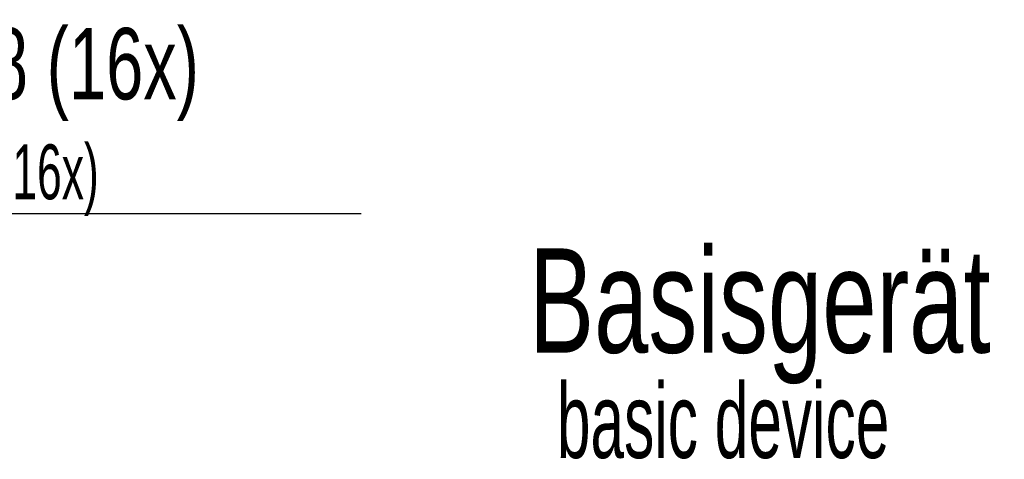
# Model space of a CAD drawing. Header units: millimetres. Extents: x 5 to 418, y 2 to 292.
# Tile 9 of 52: x 111 to 158, y 62 to 83. Entities that reach past the tile are written whole.
import ezdxf

# ---------------------------------------------------------------- set-up
doc = ezdxf.new("R2010")
doc.units = ezdxf.units.MM
doc.layers.add('SLD-0', color=7, linetype='Continuous')
doc.styles.add('SLDTEXTSTYLE0', font='TXT', dxfattribs={"width": 0.7})
doc.styles.add('SLDTEXTSTYLE1', font='TXT', dxfattribs={"width": 0.605})

# ---------------------------------------------------------------- blocks, each defined once
blk = doc.blocks.new('SW_NOTE_0')
at = {"layer": 'SLD-0', "color": 0, "attachment_point": 1}
for s, insert, char_height, style in [('Basisgerät', (0, 6.48), 5.0271, 'SLDTEXTSTYLE0'), ('basic device', (1.348, -0.024), 3.5956, 'SLDTEXTSTYLE1')]:
    blk.add_mtext(s, dxfattribs=dict(at, insert=insert, char_height=char_height, style=style))
blk = doc.blocks.new('SW_NOTE_0_18')
at = {"layer": 'SLD-0', "color": 0}
blk.add_line((25.603, 0), (0, 0), dxfattribs=at)
at = {"layer": 'SLD-0', "color": 0, "attachment_point": 1}
for s, insert, char_height, style in [('für M8 (16x)', (0.448, 8.958), 3.43958, 'SLDTEXTSTYLE0'), ('for M8 (16x)', (1.44, 3.35), 2.64583, 'SLDTEXTSTYLE1')]:
    blk.add_mtext(s, dxfattribs=dict(at, insert=insert, char_height=char_height, style=style))

msp = doc.modelspace()

# ---------------------------------------------------------------- block references
at = {"layer": 'SLD-0', "color": 7}
for name, p in [('SW_NOTE_0_18', (101.7049, 73.4974)), ('SW_NOTE_0', (135.3916, 65.3595))]:
    msp.add_blockref(name, p, dxfattribs=at)

doc.saveas('drawing.dxf')
